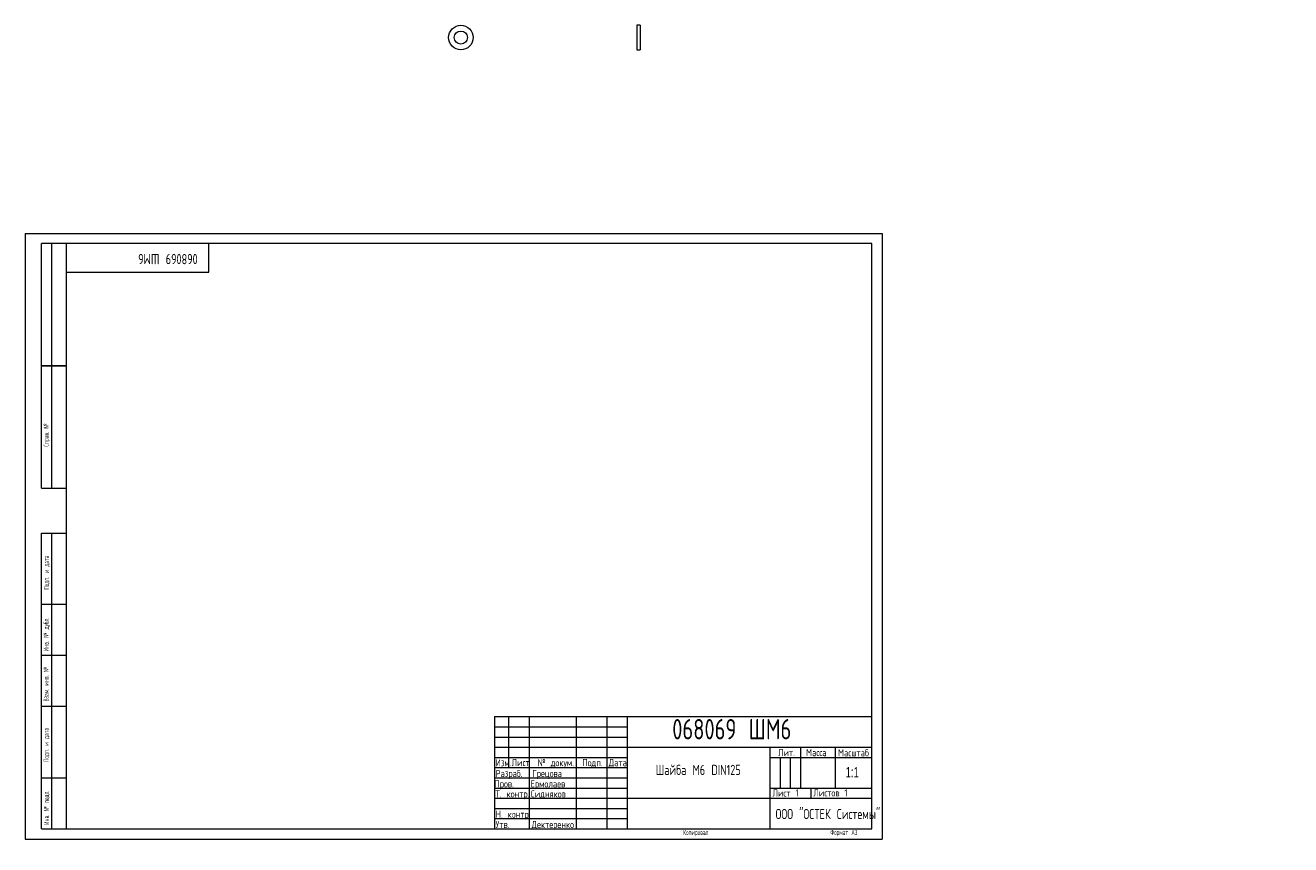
# Model space of a CAD drawing. Header units: millimetres. Extents: x 0 to 620, y -3 to 399.
import ezdxf

# ---------------------------------------------------------------- set-up
doc = ezdxf.new("R2010")
doc.units = ezdxf.units.MM
doc.layers.add('ОСЕВЫЕ', color=7, linetype='Continuous')
doc.styles.add('SLDTEXTSTYLE0', font='TXT', dxfattribs={"width": 0.7})
doc.styles.add('SLDTEXTSTYLE1', font='TXT', dxfattribs={"width": 0.7, "bigfont": 'bigfont'})
doc.styles.add('SLDTEXTSTYLE2', font='TXT', dxfattribs={"width": 0.783529, "bigfont": 'bigfont'})
doc.styles.add('SLDTEXTSTYLE3', font='TXT', dxfattribs={"width": 0.605, "bigfont": 'bigfont'})

msp = doc.modelspace()

# ---------------------------------------------------------------- linework, layer by layer
at = {"color": 7, "linetype": 'Continuous', "lineweight": 15}
for p, q in [((301.38, 399.06), (299.78, 399.06)), ((299.78, 399.06), (299.78, 387.06)), ((301.38, 399.06), (301.38, 387.06)), ((299.78, 387.06), (301.38, 387.06)), ((8, 172), (8, 292)), ((20, 292), (8, 292)), ((8, 172), (8, 292)), ((13, 172), (13, 292)), ((13, 172), (13, 292)), ((20, 292), (20, 5)), ((415, 292), (20, 292)), ((20, 292), (20, 5)), ((90, 278), (90, 292)), ((415, 5), (415, 292)), ((20, 278), (90, 278)), ((8, 232), (20, 232)), ((20, 232), (8, 232)), ((8, 172), (20, 172)), ((8, 5), (8, 150)), ((8, 150), (20, 150)), ((13, 5), (13, 150)), ((20, 115), (8, 115)), ((20, 90), (8, 90)), ((20, 65), (8, 65)), ((230, 60), (415, 60)), ((230, 60), (230, 5)), ((237, 35), (237, 60)), ((247, 60), (247, 5)), ((270, 60), (270, 5)), ((285, 60), (285, 5)), ((295, 60), (295, 5)), ((295, 45), (415, 45)), ((365, 45), (365, 5)), ((380, 45), (380, 25)), ((397, 45), (397, 25)), ((230, 40), (295, 40)), ((365, 40), (415, 40)), ((230, 35), (295, 35)), ((8, 30), (20, 30)), ((365, 25), (415, 25)), ((385, 25), (385, 20)), ((295, 20), (415, 20)), ((8, 5), (20, 5)), ((20, 5), (415, 5))]:
    msp.add_line(p, q, dxfattribs=at)
at = {"color": 7, "linetype": 'Continuous', "lineweight": 0}
for p, q in [((230, 55), (295, 55)), ((230, 50), (295, 50)), ((230, 45), (295, 45)), ((370, 40), (370, 25)), ((375, 40), (375, 25)), ((230, 30), (295, 30)), ((230, 25), (295, 25)), ((230, 20), (295, 20)), ((230, 15), (295, 15)), ((230, 10), (295, 10))]:
    msp.add_line(p, q, dxfattribs=at)
at = {"color": 7, "linetype": 'Continuous', "lineweight": 15}
for radius in [6, 3.2]:
    msp.add_circle((213.5, 393.06), radius, dxfattribs=at)
at = {"layer": 'ОСЕВЫЕ', "lineweight": 0}
for p, q in [((0, 297), (420, 297)), ((0, 297), (0, 0)), ((420, 297), (420, 0)), ((0, 0), (420, 0))]:
    msp.add_line(p, q, dxfattribs=at)

# ---------------------------------------------------------------- texts
at = {"color": 7, "linetype": 'Continuous', "lineweight": 0, "attachment_point": 1}
for s, insert, char_height, rotation, style in [('068069 \\M+18459\\M+1844D6', (84.48, 281.91), 5, 180, 'SLDTEXTSTYLE1'), ('\\M+18452\\M+18481\\M+18482\\M+18470\\M+18472. \\M+18782', (9, 192.45), 2.5, 90, 'SLDTEXTSTYLE3'), ('\\M+18450\\M+18480\\M+18474\\M+18481. \\M+18479 \\M+18474\\M+18470\\M+18484\\M+18470', (9.14, 122.3), 2.5, 90, 'SLDTEXTSTYLE3'), ('\\M+18449\\M+1847E\\M+18472. \\M+18782 \\M+18474\\M+18485\\M+18471\\M+1847C.', (8.95, 92.12), 2.5, 90, 'SLDTEXTSTYLE3'), ('\\M+18442\\M+18478\\M+18470\\M+1847D. \\M+18479\\M+1847E\\M+18472. \\M+18782', (8.97, 67.4), 2.5, 90, 'SLDTEXTSTYLE3'), ('\\M+18450\\M+18480\\M+18474\\M+18481. \\M+18479 \\M+18474\\M+18470\\M+18484\\M+18470', (8.99, 37.79), 2.5, 90, 'SLDTEXTSTYLE3'), ('\\M+18449\\M+1847E\\M+18472. \\M+18782 \\M+18481\\M+18480\\M+18474\\M+1847C.', (9.15, 6.96), 2.5, 90, 'SLDTEXTSTYLE3')]:
    msp.add_mtext(s, dxfattribs=dict(at, insert=insert, char_height=char_height, rotation=rotation, style=style))
at = {"color": 7, "linetype": 'Continuous', "lineweight": 0}
for s, insert, char_height, attachment_point, style in [('068069 \\M+18459\\M+1844D6', (317.12, 58.85), 10, 1, 'SLDTEXTSTYLE1'), ('\\M+1844C\\M+18479\\M+18484.', (369.01, 44.12), 3.5, 1, 'SLDTEXTSTYLE1'), ('\\M+1844D\\M+18470\\M+18483\\M+18483\\M+18470', (382.76, 44.12), 3.5, 1, 'SLDTEXTSTYLE1'), ('\\M+1844D\\M+18470\\M+18483\\M+1848A\\M+18484\\M+18470\\M+18471', (398.43, 44.02), 3.5, 1, 'SLDTEXTSTYLE1'), ('\\M+18449\\M+18478\\M+1847D.', (230.54, 39.16), 3.5, 1, 'SLDTEXTSTYLE2'), ('\\M+1844C\\M+18479\\M+18483\\M+18484', (238.39, 39.22), 3.5, 1, 'SLDTEXTSTYLE1'), ('\\M+18782 \\M+18474\\M+18480\\M+1847B\\M+18485\\M+1847D.', (251.12, 39.19), 3.5, 1, 'SLDTEXTSTYLE1'), ('\\M+18450\\M+18480\\M+18474\\M+18481.', (273.04, 39.19), 3.5, 1, 'SLDTEXTSTYLE1'), ('\\M+18444\\M+18470\\M+18484\\M+18470', (285.97, 39.19), 3.5, 1, 'SLDTEXTSTYLE1'), ('\\M+18451\\M+18470\\M+18478\\M+18482\\M+18470\\M+18471.', (230.52, 33.89), 3.5, 1, 'SLDTEXTSTYLE1'), ('\\M+18443\\M+18482\\M+18475\\M+18488\\M+18480\\M+18472\\M+18470', (248.5, 33.89), 3.5, 1, 'SLDTEXTSTYLE1'), ('\\M+18459\\M+18470\\M+1847A\\M+18471\\M+18470 \\M+1844D6 DIN125', (329.85, 36.38), 5, 2, 'SLDTEXTSTYLE1'), ('1:1', (405.36, 35.27), 5, 2, 'SLDTEXTSTYLE0'), ('\\M+18450\\M+18482\\M+18480\\M+18472.', (229.98, 28.79), 3.5, 1, 'SLDTEXTSTYLE1'), ('\\M+18445\\M+18482\\M+1847D\\M+18480\\M+1847C\\M+18470\\M+18475\\M+18472', (247.68, 28.79), 3.5, 1, 'SLDTEXTSTYLE1'), ('\\M+18453. \\M+1847B\\M+18480\\M+1847E\\M+18484\\M+18482.', (230.5, 23.86), 3.5, 1, 'SLDTEXTSTYLE1'), ('\\M+18452\\M+18479\\M+18474\\M+1847E\\M+18491\\M+1847B\\M+18480\\M+18472', (247.78, 23.86), 3.5, 1, 'SLDTEXTSTYLE1'), ('\\M+1844C\\M+18479\\M+18483\\M+18484 1', (366.24, 24.32), 3.5, 1, 'SLDTEXTSTYLE1'), ('\\M+1844C\\M+18479\\M+18483\\M+18484\\M+18480\\M+18472 1', (386.3, 24.37), 3.5, 1, 'SLDTEXTSTYLE1'), ('\\M+1844E. \\M+1847B\\M+18480\\M+1847E\\M+18484\\M+18482.', (230.56, 13.88), 3.5, 1, 'SLDTEXTSTYLE1'), ('\\M+1844F\\M+1844F\\M+1844F "\\M+1844F\\M+18452\\M+18453\\M+18445\\M+1844B \\M+18452\\M+18479\\M+18483\\M+18484\\M+18475\\M+1847D\\M+1848D"', (367.78, 14.76), 5, 1, 'SLDTEXTSTYLE1'), ('\\M+18454\\M+18484\\M+18472.', (230.55, 8.86), 3.5, 1, 'SLDTEXTSTYLE1'), ('\\M+18444\\M+18475\\M+1847B\\M+18484\\M+18475\\M+18482\\M+18475\\M+1847E\\M+1847B\\M+18480', (248.18, 8.86), 3.5, 1, 'SLDTEXTSTYLE1'), ('\\M+1844B\\M+18480\\M+18481\\M+18479\\M+18482\\M+18480\\M+18472\\M+18470\\M+1847C', (322.46, 4.47), 2.5, 1, 'SLDTEXTSTYLE3'), ('\\M+18455\\M+18480\\M+18482\\M+1847D\\M+18470\\M+18484 \\M+184403', (394.63, 4.48), 2.5, 1, 'SLDTEXTSTYLE3')]:
    msp.add_mtext(s, dxfattribs=dict(at, insert=insert, char_height=char_height, attachment_point=attachment_point, style=style))

doc.saveas('drawing.dxf')
